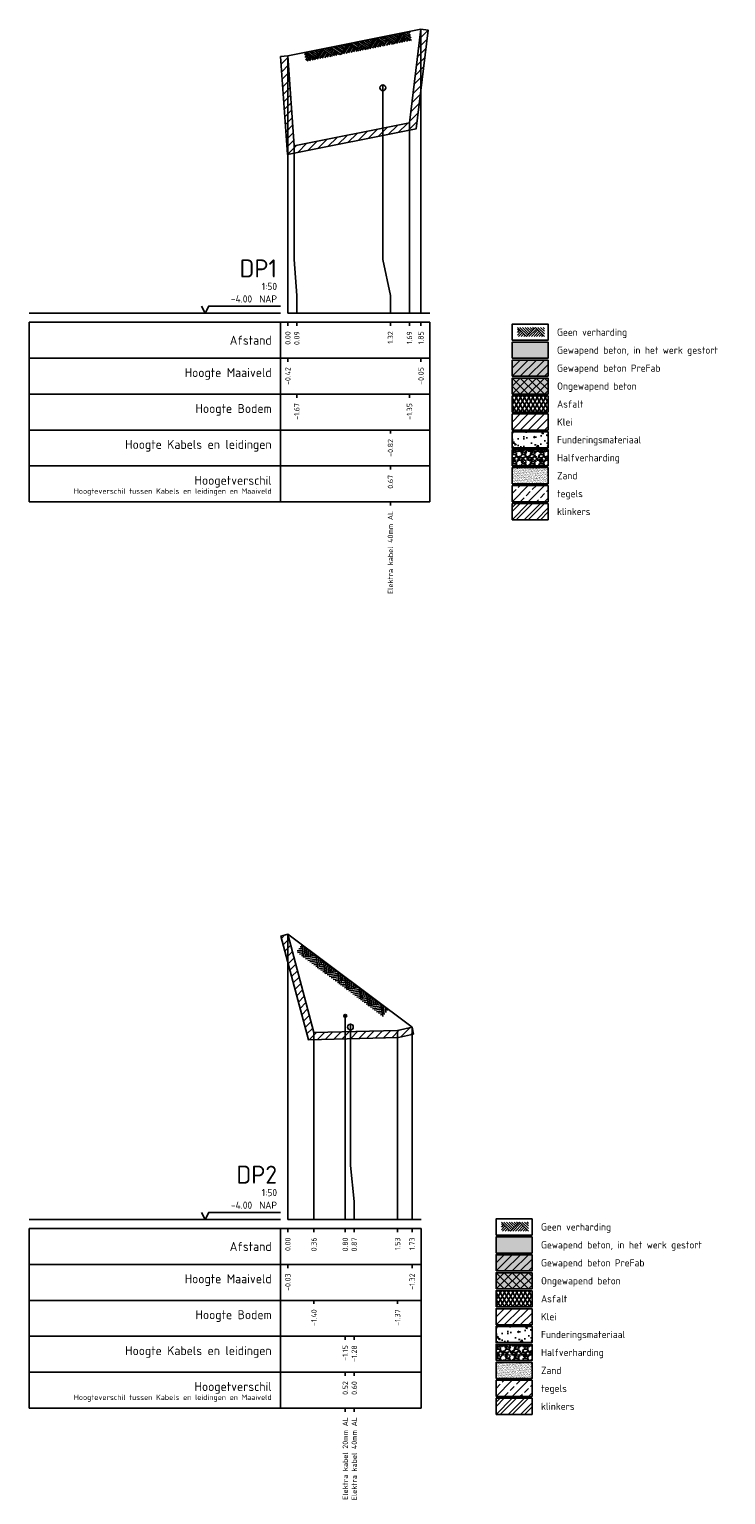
# Model space of a CAD drawing. Extents: x 113948 to 114062, y 444876 to 444945.
# Tile 3 of 3: x 114052 to 114061, y 444891 to 444911. Entities that reach past the tile are written whole.
import ezdxf
from ezdxf.enums import TextEntityAlignment as Align

# ---------------------------------------------------------------- set-up
doc = ezdxf.new("R2010")
doc.units = 0
doc.header["$LTSCALE"] = 7.5
doc.layers.get('0').update_dxf_attribs({"linetype": 'CONTINUOUS'})
for name, color, linetype in [('A-LEGENDA', 7, 'CONTINUOUS'), ('ELEKTRA KABELS', 1, 'CONTINUOUS'), ('PR-AANVULLEN', 42, 'CONTINUOUS'), ('PR-ASFALT', 13, 'CONTINUOUS'), ('PR-BETON-GEWAPEND', 253, 'CONTINUOUS'), ('PR-BETON-GEWAPEND-PREFAB', 51, 'CONTINUOUS'), ('PR-BETON-ONGEWAPEND', 51, 'CONTINUOUS'), ('PR-FUNDERINGSMATERIAAL', 13, 'CONTINUOUS'), ('PR-HALFVERHARDING', 13, 'CONTINUOUS'), ('PR-HOUT', 21, 'CONTINUOUS'), ('PR-MV', 3, 'CONTINUOUS'), ('PR-NATUURSTEEN', 31, 'CONTINUOUS'), ('PR-ZAND', 51, 'CONTINUOUS'), ('R-WE-AL-PROFIEL_BODEM-GD', 24, 'CONTINUOUS'), ('R-WE-AL-PROFIEL_MAAIVELD-GD', 3, 'CONTINUOUS'), ('R-WE-AL-PROFIELRASTER-S', 7, 'CONTINUOUS')]:
    doc.layers.add(name, color=color, linetype=linetype)
doc.layers.add('X-XX-AL-VERWIJZING-T18-500', color=10, linetype='CONTINUOUS', lineweight=18)
doc.styles.add('NLCS-ISO', font='NLCS-ISO.ttf', dxfattribs={"height": 1.8})
doc.styles.add('NLCS-ISO-ANNOTATIVE-T18', font='NLCS-ISO.ttf', dxfattribs={"height": 1.8})

# ---------------------------------------------------------------- blocks, each defined once
blk = doc.blocks.new('SAL-PROFIELRASTER-SOD')
at = {"color": 0, "linetype": 'ByBlock', "lineweight": -2, "flags": 128}
for points in [[(-2, 0), (-72, 0)], [(-24, 2), (-23, 0), (-22, 2), (-2, 2)], [(-72, -12.5), (-72, -2.5)], [(0, -2.5), (-72, -2.5)], [(-2, -12.5), (-2, -2.5)], [(0, -12.5), (-72, -12.5)]]:
    blk.add_lwpolyline(points, dxfattribs=at)
at = {"color": 0, "linetype": 'ByBlock', "lineweight": -2, "style": 'NLCS-ISO-ANNOTATIVE-T18'}
blk.add_text('NAP', height=2, dxfattribs=at).set_placement((-3, 3), align=Align.RIGHT)
blk.add_text('Afstand', height=2.5, dxfattribs=at).set_placement((-4.5, -7.5), align=Align.MIDDLE_RIGHT)
for tag, height, p in [('PROFIELNR', 5, (-3, 10)), ('SCHAAL', 2, (-3, 6.5)), ('NAP', 2, (-9.94, 3))]:
    blk.add_attdef(tag, text='', height=height, dxfattribs=at).set_placement(p, align=Align.RIGHT)
blk = doc.blocks.new('SAL-PROFIELRASTER_BALK_EIND1-SOD')
at = {"color": 0, "linetype": 'ByBlock', "lineweight": -2}
blk.add_line((1, -12.5), (1, -2.5), dxfattribs=at)
at = {"color": 0, "linetype": 'ByBlock', "lineweight": -2, "flags": 128}
for points in [[(0, 0), (1, 0)], [(0, -2.5), (1, -2.5)], [(0, -12.5), (1, -12.5)]]:
    blk.add_lwpolyline(points, dxfattribs=at)
blk = doc.blocks.new('SAL-PROFIELRASTER_BALK-SOD')
at = {"color": 0, "linetype": 'ByBlock', "lineweight": -2}
for p, q in [((-72, -12.5), (-72, -2.5)), ((-2, -2.5), (-2, -12.5)), ((0, -12.5), (-72, -12.5))]:
    blk.add_line(p, q, dxfattribs=at)
at = {"color": 0, "linetype": 'ByBlock', "lineweight": -2, "style": 'NLCS-ISO-ANNOTATIVE-T18'}
for tag, height, p in [('TITEL1', 2.5, (-4.5, -6.5)), ('TITEL2', 1.5, (-4.5, -9.5))]:
    blk.add_attdef(tag, text='', height=height, dxfattribs=at).set_placement(p, align=Align.MIDDLE_RIGHT)
blk = doc.blocks.new('SAL-PROFIELRASTER_BALK_EIND2-SOD')
at = {"color": 0, "linetype": 'ByBlock', "lineweight": -2}
for p, q in [((1, -2.5), (1, -12.5)), ((1, -12.5), (0, -12.5))]:
    blk.add_line(p, q, dxfattribs=at)
blk = doc.blocks.new('SAL-PROFIELRASTER_BALK_DATA-SOD')
at = {"color": 0, "linetype": 'ByBlock', "lineweight": -2}
blk.add_lwpolyline([(0, -3.5), (0, -2.5)], dxfattribs=at)
at = {"color": 0, "linetype": 'ByBlock', "lineweight": -2, "style": 'NLCS-ISO-ANNOTATIVE-T18'}
blk.add_attdef('GETAL', text='', height=1.5, rotation=90, dxfattribs=at).set_placement((0.75, -5), align=Align.RIGHT)
blk = doc.blocks.new('SAL-PROFIELRASTER_AANHAAL-SOD')
at = {"color": 9, "linetype": 'ByBlock', "lineweight": -2, "flags": 128}
blk.add_lwpolyline([(0, 1), (0, 0)], dxfattribs=at)
blk = doc.blocks.new('SAL-PROFIELRASTER_AANHAAL_STAGGER-SOD')
at = {"color": 9, "linetype": 'ByBlock', "lineweight": -2, "flags": 128}
for points in [[(0, 0), (0, -0.25)], [(0, -0.25), (1, -0.75)], [(1, -0.75), (1, -1)]]:
    blk.add_lwpolyline(points, dxfattribs=at)
blk = doc.blocks.new('DOORSNEDE_MAAIVELD')
for p, q in [((-5.66, 0), (-1.36, -4.29)), ((-2.83, 0), (0.05, -2.88)), ((0, 0), (1.46, -1.46)), ((1.41, 0), (2.17, -0.76)), ((4.34, 0), (7.93, -3.59)), ((5.76, 0), (7.93, -2.17)), ((7.17, 0), (7.93, -0.76)), ((-7.07, 0), (-2.07, -5)), ((-7.07, -1.41), (-6.36, -0.71)), ((-7.07, -2.83), (-5.66, -1.41)), ((-7.07, -4.24), (-4.95, -2.12)), ((-6.41, -5), (-4.24, -2.83)), ((-5, -5), (-3.54, -3.54)), ((-4.24, 0), (-0.66, -3.59)), ((-3.59, -5), (-2.83, -4.24)), ((-2.07, -5), (2.93, 0)), ((-1.41, 0), (0.76, -2.17)), ((-0.66, -5), (3.64, -0.71)), ((0.76, -5), (4.34, -1.41)), ((2.17, -5), (5.05, -2.12)), ((2.93, 0), (7.93, -5)), ((3.59, -5), (5.76, -2.83)), ((5, -5), (6.46, -3.54)), ((6.41, -5), (7.17, -4.24))]:
    blk.add_line(p, q)

msp = doc.modelspace()

# ---------------------------------------------------------------- hatches: boundary and pattern name
at = {"layer": 'PR-AANVULLEN'}
h = msp.add_hatch(dxfattribs=at)
h.set_pattern_fill('ANSI31', color=256, scale=0.025, style=0)
h.set_pattern_definition([(45, (673.18577, 136.33566), (-0.056126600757, 0.056126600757), [])])
h.paths.add_polyline_path([(114055.087, 444910.795), (114055.187, 444910.802), (114055.273, 444909.549), (114056.881, 444909.868), (114057.041, 444911.172), (114057.141, 444911.16), (114056.972, 444909.784), (114055.181, 444909.429)])
h = msp.add_hatch(dxfattribs=at)
h.set_pattern_fill('ANSI31', color=256, scale=0.025, style=0)
h.set_pattern_definition([(45, (114058.31076, 444905.592006), (-0.056127, 0.056127), [])])
h.paths.add_polyline_path([(114058.311, 444905.592), (114058.811, 444905.592), (114058.811, 444905.817), (114058.311, 444905.817)])
h = msp.add_hatch(dxfattribs=at)
h.set_pattern_fill('ANSI31', color=256, scale=0.025, style=0)
h.set_pattern_definition([(45, (59.146844, -13.69902), (-0.056126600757, 0.056126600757), [])])
h.paths.add_polyline_path([(114056.939, 444897.181), (114056.918, 444897.279), (114056.715, 444897.236), (114055.55, 444897.207), (114055.187, 444898.573), (114055.09, 444898.547), (114055.474, 444897.105), (114056.727, 444897.136)])
h = msp.add_hatch(dxfattribs=at)
h.set_pattern_fill('ANSI31', color=256, scale=0.025, style=0)
h.set_pattern_definition([(45, (114058.08823, 444893.136446), (-0.056127, 0.056127), [])])
h.paths.add_polyline_path([(114058.088, 444893.136), (114058.588, 444893.136), (114058.588, 444893.361), (114058.088, 444893.361)])
at = {"layer": 'PR-ASFALT'}
h = msp.add_hatch(dxfattribs=at)
h.set_pattern_fill('ASFALT', color=256, scale=0.25, style=0, pattern_type=2)
h.set_pattern_definition([(60, (114058.31076, 444905.842006), (-0.0433013, 0.025), []), (120, (114058.31076, 444905.842006), (-0.0433013, -0.025), [])])
h.paths.add_polyline_path([(114058.311, 444905.842), (114058.811, 444905.842), (114058.811, 444906.067), (114058.311, 444906.067)])
h = msp.add_hatch(dxfattribs=at)
h.set_pattern_fill('ASFALT', color=256, scale=0.25, style=0, pattern_type=2)
h.set_pattern_definition([(60, (114058.08823, 444893.386446), (-0.0433013, 0.025), []), (120, (114058.08823, 444893.386446), (-0.0433013, -0.025), [])])
h.paths.add_polyline_path([(114058.088, 444893.386), (114058.588, 444893.386), (114058.588, 444893.611), (114058.088, 444893.611)])
at = {"layer": 'PR-BETON-GEWAPEND'}
for points in [[(114058.311, 444906.592), (114058.811, 444906.592), (114058.811, 444906.817), (114058.311, 444906.817)], [(114058.088, 444894.136), (114058.588, 444894.136), (114058.588, 444894.361), (114058.088, 444894.361)]]:
    msp.add_hatch(color=256, dxfattribs=at).paths.add_polyline_path(points)
at = {"layer": 'PR-BETON-GEWAPEND-PREFAB'}
for points in [[(114058.311, 444906.342), (114058.811, 444906.342), (114058.811, 444906.567), (114058.311, 444906.567)], [(114058.088, 444893.886), (114058.588, 444893.886), (114058.588, 444894.111), (114058.088, 444894.111)]]:
    msp.add_hatch(color=253, dxfattribs=at).paths.add_polyline_path(points)
h = msp.add_hatch(dxfattribs=at)
h.set_pattern_fill('ANSI31', color=256, scale=0.025, style=0)
h.set_pattern_definition([(45, (114058.31076, 444906.342006), (-0.056127, 0.056127), [])])
h.paths.add_polyline_path([(114058.311, 444906.342), (114058.811, 444906.342), (114058.811, 444906.567), (114058.311, 444906.567)])
h = msp.add_hatch(dxfattribs=at)
h.set_pattern_fill('ANSI31', color=256, scale=0.025, style=0)
h.set_pattern_definition([(45, (114058.08823, 444893.886446), (-0.056127, 0.056127), [])])
h.paths.add_polyline_path([(114058.088, 444893.886), (114058.588, 444893.886), (114058.588, 444894.111), (114058.088, 444894.111)])
at = {"layer": 'PR-BETON-ONGEWAPEND'}
for points in [[(114058.311, 444906.092), (114058.811, 444906.092), (114058.811, 444906.317), (114058.311, 444906.317)], [(114058.088, 444893.636), (114058.588, 444893.636), (114058.588, 444893.861), (114058.088, 444893.861)]]:
    msp.add_hatch(color=253, dxfattribs=at).paths.add_polyline_path(points)
h = msp.add_hatch(dxfattribs=at)
h.set_pattern_fill('ANSI37', color=256, scale=0.025, style=0)
h.set_pattern_definition([(45, (114058.31076, 444906.092006), (-0.056127, 0.056127), []), (135, (114058.31076, 444906.092006), (-0.056127, -0.056127), [])])
h.paths.add_polyline_path([(114058.311, 444906.092), (114058.811, 444906.092), (114058.811, 444906.317), (114058.311, 444906.317)])
h = msp.add_hatch(dxfattribs=at)
h.set_pattern_fill('ANSI37', color=256, scale=0.025, style=0)
h.set_pattern_definition([(45, (114058.08823, 444893.636446), (-0.056127, 0.056127), []), (135, (114058.08823, 444893.636446), (-0.056127, -0.056127), [])])
h.paths.add_polyline_path([(114058.088, 444893.636), (114058.588, 444893.636), (114058.588, 444893.861), (114058.088, 444893.861)])
at = {"layer": 'PR-FUNDERINGSMATERIAAL'}
h = msp.add_hatch(dxfattribs=at)
h.set_pattern_fill('AR-CONC', color=256, scale=0.00125, style=0)
h.set_pattern_definition([(50, (114058.31076, 444905.345), (0.22773, -0.019924), [0.02381, -0.26194]), (355, (114058.31076, 444905.345), (-0.04405, 0.23882), [0.01905, -0.20955]), (100.45, (114058.32974, 444905.34334), (0.18368, 0.2189), [0.02024, -0.22261]), (46.184, (114058.31076, 444905.4085), (0.33885, -0.05255), [0.03572, -0.3929]), (96.636, (114058.339, 444905.40412), (0.29676, 0.30928), [0.03036, -0.33392]), (351.184, (114058.31076, 444905.4085), (0.29676, 0.30928), [0.02857, -0.31433]), (21, (114058.3425, 444905.39263), (0.18952, -0.12783), [0.02381, -0.26194]), (326, (114058.3425, 444905.39263), (0.07725, 0.23023), [0.01905, -0.20955]), (71.45, (114058.3583, 444905.38197), (0.26677, 0.1024), [0.02024, -0.22261]), (37.5, (114058.31076, 444905.345), (0.003861, 0.105694), [0, -0.20701, 0, -0.212725, 0, -0.210344]), (7.5, (114058.31076, 444905.345), (0.083525, 0.125226), [0, -0.121285, 0, -0.202247, 0, -0.080169]), (327.5, (114058.239955, 444905.345), (0.169488, -0.007161), [0, -0.079375, 0, -0.24765, 0, -0.328612]), (317.5, (114058.2082, 444905.345), (0.18516, 0.031783), [0, -0.103188, 0, -0.164465, 0, -0.233363])])
h.paths.add_polyline_path([(114058.311, 444905.345), (114058.811, 444905.345), (114058.811, 444905.57), (114058.311, 444905.57)])
h = msp.add_hatch(dxfattribs=at)
h.set_pattern_fill('AR-CONC', color=256, scale=0.00125, style=0)
h.set_pattern_definition([(50, (114058.08823, 444892.88944), (0.22773, -0.019924), [0.02381, -0.26194]), (355, (114058.08823, 444892.88944), (-0.04405, 0.23882), [0.01905, -0.20955]), (100.45, (114058.1072, 444892.88778), (0.18368, 0.2189), [0.02024, -0.22261]), (46.184, (114058.08823, 444892.95294), (0.33885, -0.05255), [0.03572, -0.3929]), (96.636, (114058.11647, 444892.94856), (0.29676, 0.30928), [0.03036, -0.33392]), (351.184, (114058.08823, 444892.95294), (0.29676, 0.30928), [0.02857, -0.31433]), (21, (114058.11998, 444892.93707), (0.18952, -0.12783), [0.02381, -0.26194]), (326, (114058.11998, 444892.93707), (0.07725, 0.23023), [0.01905, -0.20955]), (71.45, (114058.13578, 444892.92641), (0.26677, 0.1024), [0.02024, -0.22261]), (37.5, (114058.08823, 444892.88944), (0.003861, 0.105694), [0, -0.20701, 0, -0.212725, 0, -0.210344]), (7.5, (114058.08823, 444892.88944), (0.083525, 0.125226), [0, -0.121285, 0, -0.202247, 0, -0.080169]), (327.5, (114058.01743, 444892.88944), (0.169488, -0.007161), [0, -0.079375, 0, -0.24765, 0, -0.328612]), (317.5, (114057.98568, 444892.88944), (0.18516, 0.031783), [0, -0.103188, 0, -0.164465, 0, -0.233363])])
h.paths.add_polyline_path([(114058.088, 444892.889), (114058.588, 444892.889), (114058.588, 444893.114), (114058.088, 444893.114)])
at = {"layer": 'PR-HALFVERHARDING'}
h = msp.add_hatch(dxfattribs=at)
h.set_pattern_fill('GRAVEL', color=256, scale=0.005, style=0)
h.set_pattern_definition([(228.0128, (114073.828171, 444910.272868), (-1.0160008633, -1.1430014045), [0.01708605, -1.691525]), (184.9697, (114073.816741, 444910.260168), (1.5240024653, 0.1269991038), [0.02932025, -2.9027]), (132.5104, (114073.787531, 444910.257628), (1.269999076, -1.3970013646), [0.0206741, -2.046735]), (267.2737, (114073.738001, 444910.225878), (0.1269994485, 2.5399991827), [0.02670025, -2.64332]), (292.8337, (114073.736731, 444910.199208), (-0.6350018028, 1.5240008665), [0.0261817, -2.59199]), (357.2737, (114073.746891, 444910.175078), (-2.5399991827, 0.1269994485), [0.02670025, -2.64332]), (37.6942, (114073.773561, 444910.173808), (-1.651001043, -1.2699988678), [0.0353097, -3.495655]), (72.2553, (114073.801501, 444910.195398), (0.8890017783, 2.7940008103), [0.033336, -3.300265]), (121.4296, (114073.811661, 444910.227148), (-1.0160002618, 1.650998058), [0.02679065, -2.652275]), (175.2364, (114073.797691, 444910.250008), (1.3969989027, -0.126998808), [0.03058565, -1.498695]), (222.3974, (114073.767211, 444910.252548), (-1.5240000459, -1.3969981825), [0.0395539, -3.91584]), (138.8141, (114073.863731, 444910.224608), (-0.888999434, 0.761998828), [0.01350025, -1.33653]), (171.4692, (114073.853571, 444910.233498), (1.6509974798, -0.25400064), [0.0256841, -2.54273]), (225, (114073.82817, 444910.23731), (-3e-17, -0.1269999), [0.01796045, -0.1616445]), (203.1986, (114073.819281, 444910.252548), (0.635002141, 0.254001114), [0.00967205, -0.95753]), (291.8014, (114073.81039, 444910.248738), (-0.12700009, 0.381000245), [0.0136783, -0.67024]), (30.9638, (114073.81547, 444910.236038), (0.380999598, 0.254000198), [0.022216, -0.718315]), (161.5651, (114073.83452, 444910.24747), (0.25400012, -0.12699981), [0.01606435, -0.385545]), (16.3895, (114073.736731, 444910.248738), (1.2700007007, 0.3809992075), [0.0225044, -2.22794]), (70.3462, (114073.758321, 444910.255088), (-0.5079985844, -1.3969980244), [0.01887995, -1.86911]), (293.1986, (114073.834521, 444910.272868), (-0.254001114, 0.635002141), [0.019344, -0.94786]), (343.6105, (114073.842141, 444910.255088), (-1.2700007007, 0.3809992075), [0.0225044, -2.22794]), (339.444, (114073.736731, 444910.169998), (-0.635000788, 0.253999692), [0.02170175, -1.063385]), (294.7751, (114073.757051, 444910.162378), (-0.63499852, 1.3969993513), [0.0181836, -1.80018]), (66.8014, (114073.835791, 444910.145868), (0.254001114, 0.635002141), [0.019344, -0.94786]), (17.354, (114073.843411, 444910.163648), (-1.651000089, -0.5079992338), [0.02128915, -2.10762]), (69.444, (114073.773561, 444910.145868), (-0.253999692, -0.635000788), [0.0108509, -1.07424]), (101.3099, (114073.82817, 444910.145868), (-0.126999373, 0.507998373), [0.00647575, -0.6411]), (165.9638, (114073.8269, 444910.152218), (0.38100027, -0.12699978), [0.0261817, -0.4974525]), (186.009, (114073.801501, 444910.158568), (1.2699981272, 0.1269997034), [0.02426335, -2.40207]), (303.6901, (114073.81547, 444910.224608), (-0.12700004, 0.253999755), [0.0183162, -0.439589]), (353.1572, (114073.825631, 444910.209368), (2.1590008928, -0.2540011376), [0.03197785, -3.1658]), (60.9454, (114073.857381, 444910.205558), (-0.507998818, -0.888997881), [0.0130754, -1.29447]), (90, (114073.86373, 444910.21699), (-0.127, 0.127), [0.00762, -0.11938]), (120.2564, (114073.798961, 444910.162378), (0.5079989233, -0.8889995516), [0.01764335, -1.746695]), (48.0128, (114073.790071, 444910.177618), (1.0160008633, 1.1430014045), [0.03417215, -1.67444]), (0, (114073.81293, 444910.20302), (0.127, 0.127), [0.03302, -0.09398]), (325.3048, (114073.845951, 444910.203018), (-1.2699977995, 0.8890000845), [0.0200805, -1.987965]), (254.0546, (114073.862461, 444910.191588), (-0.127000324, -0.50800121), [0.01849145, -0.906085]), (207.646, (114073.857381, 444910.173808), (-2.4129991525, -1.2700007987), [0.03010725, -2.980625]), (175.4261, (114073.830711, 444910.159838), (-1.6510003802, 0.1269993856), [0.03185145, -3.15329]), (175.4261, (114073.830711, 444910.159838), (-1.6510003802, 0.1269993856), [0.03185145, -3.15329])])
h.paths.add_polyline_path([(114058.311, 444905.095), (114058.811, 444905.095), (114058.811, 444905.32), (114058.311, 444905.32)])
h = msp.add_hatch(dxfattribs=at)
h.set_pattern_fill('GRAVEL', color=256, scale=0.005, style=0)
h.set_pattern_definition([(228.0128, (114073.605646, 444897.817308), (-1.0160008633, -1.1430014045), [0.01708605, -1.691525]), (184.9697, (114073.5942155, 444897.804608), (1.5240024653, 0.1269991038), [0.02932025, -2.9027]), (132.5104, (114073.5650055, 444897.802068), (1.269999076, -1.3970013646), [0.0206741, -2.046735]), (267.2737, (114073.5154755, 444897.770318), (0.1269994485, 2.5399991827), [0.02670025, -2.64332]), (292.8337, (114073.5142055, 444897.743648), (-0.6350018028, 1.5240008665), [0.0261817, -2.59199]), (357.2737, (114073.5243655, 444897.719518), (-2.5399991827, 0.1269994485), [0.02670025, -2.64332]), (37.6942, (114073.5510355, 444897.718248), (-1.651001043, -1.2699988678), [0.0353097, -3.495655]), (72.2553, (114073.5789755, 444897.739838), (0.8890017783, 2.7940008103), [0.033336, -3.300265]), (121.4296, (114073.5891355, 444897.771588), (-1.0160002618, 1.650998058), [0.02679065, -2.652275]), (175.2364, (114073.575166, 444897.794448), (1.3969989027, -0.126998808), [0.03058565, -1.498695]), (222.3974, (114073.5446855, 444897.796988), (-1.5240000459, -1.3969981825), [0.0395539, -3.91584]), (138.8141, (114073.641206, 444897.769048), (-0.888999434, 0.761998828), [0.01350025, -1.33653]), (171.4692, (114073.6310455, 444897.777938), (1.6509974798, -0.25400064), [0.0256841, -2.54273]), (225, (114073.60565, 444897.78175), (-3e-17, -0.1269999), [0.01796045, -0.1616445]), (203.1986, (114073.596756, 444897.796988), (0.635002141, 0.254001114), [0.00967205, -0.95753]), (291.8014, (114073.587866, 444897.793178), (-0.12700009, 0.381000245), [0.0136783, -0.67024]), (30.9638, (114073.592946, 444897.780478), (0.380999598, 0.254000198), [0.022216, -0.718315]), (161.5651, (114073.611996, 444897.79191), (0.25400012, -0.12699981), [0.01606435, -0.385545]), (16.3895, (114073.5142055, 444897.793178), (1.2700007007, 0.3809992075), [0.0225044, -2.22794]), (70.3462, (114073.5357955, 444897.799528), (-0.5079985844, -1.3969980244), [0.01887995, -1.86911]), (293.1986, (114073.611996, 444897.817308), (-0.254001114, 0.635002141), [0.019344, -0.94786]), (343.6105, (114073.6196155, 444897.799528), (-1.2700007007, 0.3809992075), [0.0225044, -2.22794]), (339.444, (114073.514206, 444897.714438), (-0.635000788, 0.253999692), [0.02170175, -1.063385]), (294.7751, (114073.5345255, 444897.706818), (-0.63499852, 1.3969993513), [0.0181836, -1.80018]), (66.8014, (114073.613266, 444897.690308), (0.254001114, 0.635002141), [0.019344, -0.94786]), (17.354, (114073.6208855, 444897.708088), (-1.651000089, -0.5079992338), [0.02128915, -2.10762]), (69.444, (114073.551036, 444897.690308), (-0.253999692, -0.635000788), [0.0108509, -1.07424]), (101.3099, (114073.605646, 444897.690308), (-0.126999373, 0.507998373), [0.00647575, -0.6411]), (165.9638, (114073.604376, 444897.696658), (0.38100027, -0.12699978), [0.0261817, -0.4974525]), (186.009, (114073.5789755, 444897.703008), (1.2699981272, 0.1269997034), [0.02426335, -2.40207]), (303.6901, (114073.592946, 444897.769048), (-0.12700004, 0.253999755), [0.0183162, -0.439589]), (353.1572, (114073.6031055, 444897.753808), (2.1590008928, -0.2540011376), [0.03197785, -3.1658]), (60.9454, (114073.634856, 444897.749998), (-0.507998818, -0.888997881), [0.0130754, -1.29447]), (90, (114073.6412, 444897.76143), (-0.127, 0.127), [0.00762, -0.11938]), (120.2564, (114073.576436, 444897.706818), (0.5079989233, -0.8889995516), [0.01764335, -1.746695]), (48.0128, (114073.567546, 444897.722058), (1.0160008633, 1.1430014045), [0.03417215, -1.67444]), (0, (114073.5904, 444897.74746), (0.127, 0.127), [0.03302, -0.09398]), (325.3048, (114073.6234255, 444897.747458), (-1.2699977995, 0.8890000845), [0.0200805, -1.987965]), (254.0546, (114073.639936, 444897.736028), (-0.127000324, -0.50800121), [0.01849145, -0.906085]), (207.646, (114073.6348555, 444897.718248), (-2.4129991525, -1.2700007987), [0.03010725, -2.980625]), (175.4261, (114073.6081855, 444897.704278), (-1.6510003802, 0.1269993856), [0.03185145, -3.15329]), (175.4261, (114073.6081855, 444897.704278), (-1.6510003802, 0.1269993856), [0.03185145, -3.15329])])
h.paths.add_polyline_path([(114058.088, 444892.639), (114058.588, 444892.639), (114058.588, 444892.864), (114058.088, 444892.864)])
at = {"layer": 'PR-HOUT'}
h = msp.add_hatch(dxfattribs=at)
h.set_pattern_fill('ANSI32', color=256, scale=0.0125, style=0)
h.set_pattern_definition([(45, (114058.31076, 444904.345), (-0.08419, 0.08419), []), (45, (114058.36688, 444904.345), (-0.08419, 0.08419), [])])
h.paths.add_polyline_path([(114058.311, 444904.345), (114058.811, 444904.345), (114058.811, 444904.57), (114058.311, 444904.57)])
h = msp.add_hatch(dxfattribs=at)
h.set_pattern_fill('ANSI32', color=256, scale=0.0125, style=0)
h.set_pattern_definition([(45, (114058.08823, 444891.88944), (-0.08419, 0.08419), []), (45, (114058.14436, 444891.88944), (-0.08419, 0.08419), [])])
h.paths.add_polyline_path([(114058.088, 444891.889), (114058.588, 444891.889), (114058.588, 444892.114), (114058.088, 444892.114)])
at = {"layer": 'PR-NATUURSTEEN'}
h = msp.add_hatch(dxfattribs=at)
h.set_pattern_fill('ANSI33', color=256, scale=0.025, style=0)
h.set_pattern_definition([(45, (114058.31076, 444904.595), (-0.112253, 0.112253), []), (45, (114058.42301, 444904.595), (-0.112253, 0.112253), [0.079375, -0.039688])])
h.paths.add_polyline_path([(114058.311, 444904.595), (114058.811, 444904.595), (114058.811, 444904.82), (114058.311, 444904.82)])
h = msp.add_hatch(dxfattribs=at)
h.set_pattern_fill('ANSI33', color=256, scale=0.025, style=0)
h.set_pattern_definition([(45, (114058.08823, 444892.13944), (-0.112253, 0.112253), []), (45, (114058.20049, 444892.13944), (-0.112253, 0.112253), [0.079375, -0.039688])])
h.paths.add_polyline_path([(114058.088, 444892.139), (114058.588, 444892.139), (114058.588, 444892.364), (114058.088, 444892.364)])
at = {"layer": 'PR-ZAND'}
h = msp.add_hatch(dxfattribs=at)
h.set_pattern_fill('AR-SAND', color=256, scale=0.02, style=0)
h.set_pattern_definition([(37.5, (-42333.00072, -15632.70582), (-0.000800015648, 0.0244706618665), [0, -0.019304, 0, -0.02159, 0, -0.0206375]), (7.5, (-42333.00072, -15632.70582), (0.022476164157, 0.0358412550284), [0, -0.010414, 0, -0.017399, 0, -0.0066675]), (327.5, (-42333.01634, -15632.70582), (0.0395496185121, 7.18592339e-05), [0, -0.00635, 0, -0.02286, 0, -0.029845]), (317.5, (-42333.01634, -15632.70582), (0.0381778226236, 0.0111464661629), [0, -0.003175, 0, -0.014986, 0, -0.017145])])
h.paths.add_polyline_path([(114058.311, 444905.069), (114058.811, 444905.07), (114058.811, 444904.845), (114058.311, 444904.845)])
h = msp.add_hatch(dxfattribs=at)
h.set_pattern_fill('AR-SAND', color=256, scale=0.02, style=0)
h.set_pattern_definition([(37.5, (-42333.223245, -15645.16138), (-0.000800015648, 0.0244706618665), [0, -0.019304, 0, -0.02159, 0, -0.0206375]), (7.5, (-42333.223245, -15645.16138), (0.022476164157, 0.0358412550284), [0, -0.010414, 0, -0.017399, 0, -0.0066675]), (327.5, (-42333.238866, -15645.16138), (0.0395496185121, 7.18592339e-05), [0, -0.00635, 0, -0.02286, 0, -0.029845]), (317.5, (-42333.238866, -15645.16138), (0.0381778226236, 0.0111464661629), [0, -0.003175, 0, -0.014986, 0, -0.017145])])
h.paths.add_polyline_path([(114058.088, 444892.614), (114058.588, 444892.614), (114058.588, 444892.39), (114058.088, 444892.389)])

# ---------------------------------------------------------------- linework, layer by layer
at = {"layer": 'A-LEGENDA'}
for points in [[(114058.311, 444906.842), (114058.811, 444906.842), (114058.811, 444907.067), (114058.311, 444907.067)], [(114058.311, 444906.592), (114058.811, 444906.592), (114058.811, 444906.817), (114058.311, 444906.817)], [(114058.311, 444906.342), (114058.811, 444906.342), (114058.811, 444906.567), (114058.311, 444906.567)], [(114058.311, 444906.092), (114058.811, 444906.092), (114058.811, 444906.317), (114058.311, 444906.317)], [(114058.311, 444905.842), (114058.811, 444905.842), (114058.811, 444906.067), (114058.311, 444906.067)], [(114058.311, 444905.592), (114058.811, 444905.592), (114058.811, 444905.817), (114058.311, 444905.817)], [(114058.311, 444905.345), (114058.811, 444905.345), (114058.811, 444905.57), (114058.311, 444905.57)], [(114058.311, 444905.095), (114058.811, 444905.095), (114058.811, 444905.32), (114058.311, 444905.32)], [(114058.311, 444904.845), (114058.811, 444904.845), (114058.811, 444905.07), (114058.311, 444905.07)], [(114058.311, 444904.595), (114058.811, 444904.595), (114058.811, 444904.82), (114058.311, 444904.82)], [(114058.311, 444904.345), (114058.811, 444904.345), (114058.811, 444904.57), (114058.311, 444904.57)], [(114058.088, 444894.386), (114058.588, 444894.386), (114058.588, 444894.611), (114058.088, 444894.611)], [(114058.088, 444894.136), (114058.588, 444894.136), (114058.588, 444894.361), (114058.088, 444894.361)], [(114058.088, 444893.886), (114058.588, 444893.886), (114058.588, 444894.111), (114058.088, 444894.111)], [(114058.088, 444893.636), (114058.588, 444893.636), (114058.588, 444893.861), (114058.088, 444893.861)], [(114058.088, 444893.386), (114058.588, 444893.386), (114058.588, 444893.611), (114058.088, 444893.611)], [(114058.088, 444893.136), (114058.588, 444893.136), (114058.588, 444893.361), (114058.088, 444893.361)], [(114058.088, 444892.889), (114058.588, 444892.889), (114058.588, 444893.114), (114058.088, 444893.114)], [(114058.088, 444892.639), (114058.588, 444892.639), (114058.588, 444892.864), (114058.088, 444892.864)], [(114058.088, 444892.389), (114058.588, 444892.389), (114058.588, 444892.614), (114058.088, 444892.614)], [(114058.088, 444892.139), (114058.588, 444892.139), (114058.588, 444892.364), (114058.088, 444892.364)], [(114058.088, 444891.889), (114058.588, 444891.889), (114058.588, 444892.114), (114058.088, 444892.114)]]:
    msp.add_lwpolyline(points, close=True, dxfattribs=at)
at = {"layer": 'ELEKTRA KABELS'}
for centre, radius in [((114056.51, 444910.358), 0.04), ((114055.987, 444897.437), 0.02), ((114056.058, 444897.282), 0.04)]:
    msp.add_circle(centre, radius, dxfattribs=at)
at = {"layer": 'R-WE-AL-PROFIEL_BODEM-GD'}
for points in [[(114055.087, 444910.795), (114055.187, 444910.802), (114055.273, 444909.549), (114056.881, 444909.868), (114057.041, 444911.172), (114057.141, 444911.16), (114056.972, 444909.784), (114055.181, 444909.429)], [(114056.939, 444897.181), (114056.918, 444897.279), (114056.715, 444897.236), (114055.55, 444897.207), (114055.187, 444898.573), (114055.09, 444898.547), (114055.474, 444897.105), (114056.727, 444897.136)]]:
    msp.add_lwpolyline(points, close=True, dxfattribs=at)
at = {"layer": 'R-WE-AL-PROFIEL_MAAIVELD-GD'}
for points in [[(114055.187, 444910.802), (114057.041, 444911.172)], [(114055.187, 444898.573), (114056.918, 444897.279)]]:
    msp.add_lwpolyline(points, dxfattribs=at)

# ---------------------------------------------------------------- block references
at = {"layer": 'PR-MV', "xscale": 0.025, "yscale": 0.025, "zscale": 2.5e-05}
for p, rotation in [((114056.692, 444911.102), 11.28473174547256), ((114055.588, 444910.882), 11.28473174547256), ((114055.955, 444910.955), 11.28473174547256), ((114056.322, 444911.028), 11.28473174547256), ((114055.523, 444898.322), 323.2149385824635), ((114055.823, 444898.098), 323.2149385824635), ((114056.123, 444897.874), 323.2149385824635), ((114056.425, 444897.648), 323.2149385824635)]:
    msp.add_blockref('DOORSNEDE_MAAIVELD', p, dxfattribs=dict(at, rotation=rotation))
for p in [(114058.561, 444907.022), (114058.338, 444894.567)]:
    msp.add_blockref('DOORSNEDE_MAAIVELD', p, dxfattribs=at)
at = {"layer": 'R-WE-AL-PROFIELRASTER-S'}
for p, yscale in [((114057.041, 444907.218), 3.954), ((114055.187, 444907.218), 3.584), ((114056.51, 444908.218), 2.18), ((114056.881, 444907.218), 2.65), ((114055.273, 444908.218), 1.331), ((114055.187, 444894.602), 3.971), ((114055.987, 444894.602), 2.855), ((114056.058, 444895.602), 1.72), ((114056.918, 444894.602), 2.677), ((114055.55, 444894.602), 2.605), ((114056.715, 444894.602), 2.634)]:
    msp.add_blockref('SAL-PROFIELRASTER_AANHAAL-SOD', p, dxfattribs=dict(at, yscale=yscale))
for p, xscale, zscale in [((114055.273, 444908.218), 0.03897879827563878, 0.03897879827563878), ((114056.51, 444908.218), 0.1061502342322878, 0.1061502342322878), ((114056.058, 444895.602), 0.05426364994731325, 0.05426364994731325)]:
    msp.add_blockref('SAL-PROFIELRASTER_AANHAAL_STAGGER-SOD', p, dxfattribs=dict(at, xscale=xscale, zscale=zscale))
at = {"layer": 'R-WE-AL-PROFIELRASTER-S', "xscale": 0.05, "yscale": 0.05, "zscale": 0.05}
for name, p, values in [('SAL-PROFIELRASTER-SOD', (114055.187, 444907.218), {'PROFIELNR': 'DP1', 'SCHAAL': '1:50', 'NAP': '-4.00'}), ('SAL-PROFIELRASTER_BALK_DATA-SOD', (114055.187, 444907.218), {'GETAL': '0.00'}), ('SAL-PROFIELRASTER_BALK_DATA-SOD', (114055.312, 444907.218), {'GETAL': '0.09'}), ('SAL-PROFIELRASTER_BALK_DATA-SOD', (114056.616, 444907.218), {'GETAL': '1.32'}), ('SAL-PROFIELRASTER_BALK_DATA-SOD', (114056.616, 444907.218), {'GETAL': '1.32'}), ('SAL-PROFIELRASTER_BALK_DATA-SOD', (114056.881, 444907.218), {'GETAL': '1.69'}), ('SAL-PROFIELRASTER_BALK_DATA-SOD', (114057.041, 444907.218), {'GETAL': '1.85'}), ('SAL-PROFIELRASTER_BALK-SOD', (114055.187, 444906.718), {'TITEL1': 'Hoogte Maaiveld'}), ('SAL-PROFIELRASTER_BALK_DATA-SOD', (114055.187, 444906.718), {'GETAL': '-0.42'}), ('SAL-PROFIELRASTER_BALK_DATA-SOD', (114057.041, 444906.718), {'GETAL': '-0.05'}), ('SAL-PROFIELRASTER_BALK-SOD', (114055.187, 444906.218), {'TITEL1': 'Hoogte Bodem'}), ('SAL-PROFIELRASTER_BALK_DATA-SOD', (114055.312, 444906.218), {'GETAL': '-1.67'}), ('SAL-PROFIELRASTER_BALK_DATA-SOD', (114056.881, 444906.218), {'GETAL': '-1.35'}), ('SAL-PROFIELRASTER_BALK-SOD', (114055.187, 444905.718), {'TITEL1': 'Hoogte Kabels en leidingen'}), ('SAL-PROFIELRASTER_BALK_DATA-SOD', (114056.616, 444905.718), {'GETAL': '-0.82'}), ('SAL-PROFIELRASTER_BALK-SOD', (114055.187, 444905.218), {'TITEL1': 'Hoogetverschil', 'TITEL2': 'Hoogteverschil tussen Kabels en leidingen en Maaiveld'}), ('SAL-PROFIELRASTER_BALK_DATA-SOD', (114056.616, 444905.218), {'GETAL': '0.67'}), ('SAL-PROFIELRASTER_BALK_DATA-SOD', (114056.616, 444904.718), {'GETAL': 'Elektra kabel 40mm AL'}), ('SAL-PROFIELRASTER-SOD', (114055.187, 444894.602), {'PROFIELNR': 'DP2', 'SCHAAL': '1:50', 'NAP': '-4.00'}), ('SAL-PROFIELRASTER_BALK_DATA-SOD', (114055.187, 444894.602), {'GETAL': '0.00'}), ('SAL-PROFIELRASTER_BALK_DATA-SOD', (114055.55, 444894.602), {'GETAL': '0.36'}), ('SAL-PROFIELRASTER_BALK_DATA-SOD', (114055.987, 444894.602), {'GETAL': '0.80'}), ('SAL-PROFIELRASTER_BALK_DATA-SOD', (114055.987, 444894.602), {'GETAL': '0.80'}), ('SAL-PROFIELRASTER_BALK_DATA-SOD', (114056.112, 444894.602), {'GETAL': '0.87'}), ('SAL-PROFIELRASTER_BALK_DATA-SOD', (114056.112, 444894.602), {'GETAL': '0.87'}), ('SAL-PROFIELRASTER_BALK_DATA-SOD', (114056.715, 444894.602), {'GETAL': '1.53'}), ('SAL-PROFIELRASTER_BALK_DATA-SOD', (114056.918, 444894.602), {'GETAL': '1.73'}), ('SAL-PROFIELRASTER_BALK-SOD', (114055.187, 444894.102), {'TITEL1': 'Hoogte Maaiveld'}), ('SAL-PROFIELRASTER_BALK_DATA-SOD', (114055.187, 444894.102), {'GETAL': '-0.03'}), ('SAL-PROFIELRASTER_BALK_DATA-SOD', (114056.918, 444894.102), {'GETAL': '-1.32'}), ('SAL-PROFIELRASTER_BALK-SOD', (114055.187, 444893.602), {'TITEL1': 'Hoogte Bodem'}), ('SAL-PROFIELRASTER_BALK_DATA-SOD', (114055.55, 444893.602), {'GETAL': '-1.40'}), ('SAL-PROFIELRASTER_BALK_DATA-SOD', (114056.715, 444893.602), {'GETAL': '-1.37'}), ('SAL-PROFIELRASTER_BALK-SOD', (114055.187, 444893.102), {'TITEL1': 'Hoogte Kabels en leidingen'}), ('SAL-PROFIELRASTER_BALK_DATA-SOD', (114055.987, 444893.102), {'GETAL': '-1.15'}), ('SAL-PROFIELRASTER_BALK_DATA-SOD', (114056.112, 444893.102), {'GETAL': '-1.28'}), ('SAL-PROFIELRASTER_BALK-SOD', (114055.187, 444892.602), {'TITEL1': 'Hoogetverschil', 'TITEL2': 'Hoogteverschil tussen Kabels en leidingen en Maaiveld'}), ('SAL-PROFIELRASTER_BALK_DATA-SOD', (114055.987, 444892.602), {'GETAL': '0.52'}), ('SAL-PROFIELRASTER_BALK_DATA-SOD', (114056.112, 444892.602), {'GETAL': '0.60'}), ('SAL-PROFIELRASTER_BALK_DATA-SOD', (114055.987, 444892.102), {'GETAL': 'Elektra kabel 20mm AL'}), ('SAL-PROFIELRASTER_BALK_DATA-SOD', (114056.112, 444892.102), {'GETAL': 'Elektra kabel 40mm AL'})]:
    msp.add_blockref(name, p, dxfattribs=at).add_auto_attribs(values)
at = {"layer": 'R-WE-AL-PROFIELRASTER-S', "yscale": 0.05}
for name, p, xscale, zscale in [('SAL-PROFIELRASTER_BALK_EIND1-SOD', (114055.187, 444907.218), 1.979240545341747, 1.979240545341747), ('SAL-PROFIELRASTER_BALK_EIND2-SOD', (114055.187, 444906.718), 1.979240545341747, 1.979240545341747), ('SAL-PROFIELRASTER_BALK_EIND2-SOD', (114055.187, 444906.218), 1.979240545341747, 1.979240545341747), ('SAL-PROFIELRASTER_BALK_EIND2-SOD', (114055.187, 444905.718), 1.979240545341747, 1.979240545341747), ('SAL-PROFIELRASTER_BALK_EIND2-SOD', (114055.187, 444905.218), 1.979240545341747, 1.979240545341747), ('SAL-PROFIELRASTER_BALK_EIND1-SOD', (114055.187, 444894.602), 1.855666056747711, 1.855666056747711), ('SAL-PROFIELRASTER_BALK_EIND2-SOD', (114055.187, 444894.102), 1.855666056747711, 1.855666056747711), ('SAL-PROFIELRASTER_BALK_EIND2-SOD', (114055.187, 444893.602), 1.855666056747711, 1.855666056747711), ('SAL-PROFIELRASTER_BALK_EIND2-SOD', (114055.187, 444893.102), 1.855666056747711, 1.855666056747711), ('SAL-PROFIELRASTER_BALK_EIND2-SOD', (114055.187, 444892.602), 1.855666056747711, 1.855666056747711)]:
    msp.add_blockref(name, p, dxfattribs=dict(at, xscale=xscale, zscale=zscale))

# ---------------------------------------------------------------- texts
at = {"layer": 'X-XX-AL-VERWIJZING-T18-500', "style": 'NLCS-ISO'}
for s, p in [('Geen verharding', (114058.936, 444906.955)), ('Gewapend beton, in het werk gestort', (114058.936, 444906.705)), ('Gewapend beton PreFab', (114058.936, 444906.455)), ('Ongewapend beton', (114058.936, 444906.205)), ('Asfalt', (114058.936, 444905.955)), ('Klei', (114058.936, 444905.705)), ('Funderingsmateriaal', (114058.936, 444905.458)), ('Halfverharding', (114058.936, 444905.208)), ('Zand', (114058.936, 444904.958)), ('tegels', (114058.936, 444904.708)), ('klinkers', (114058.936, 444904.458)), ('Geen verharding', (114058.713, 444894.499)), ('Gewapend beton, in het werk gestort', (114058.713, 444894.249)), ('Gewapend beton PreFab', (114058.713, 444893.999)), ('Ongewapend beton', (114058.713, 444893.749)), ('Asfalt', (114058.713, 444893.499)), ('Klei', (114058.713, 444893.249)), ('Funderingsmateriaal', (114058.713, 444893.002)), ('Halfverharding', (114058.713, 444892.752)), ('Zand', (114058.713, 444892.502)), ('tegels', (114058.713, 444892.252)), ('klinkers', (114058.713, 444892.002))]:
    msp.add_text(s, height=0.1, dxfattribs=at).set_placement(p, align=Align.MIDDLE_LEFT)

doc.saveas('drawing.dxf')
